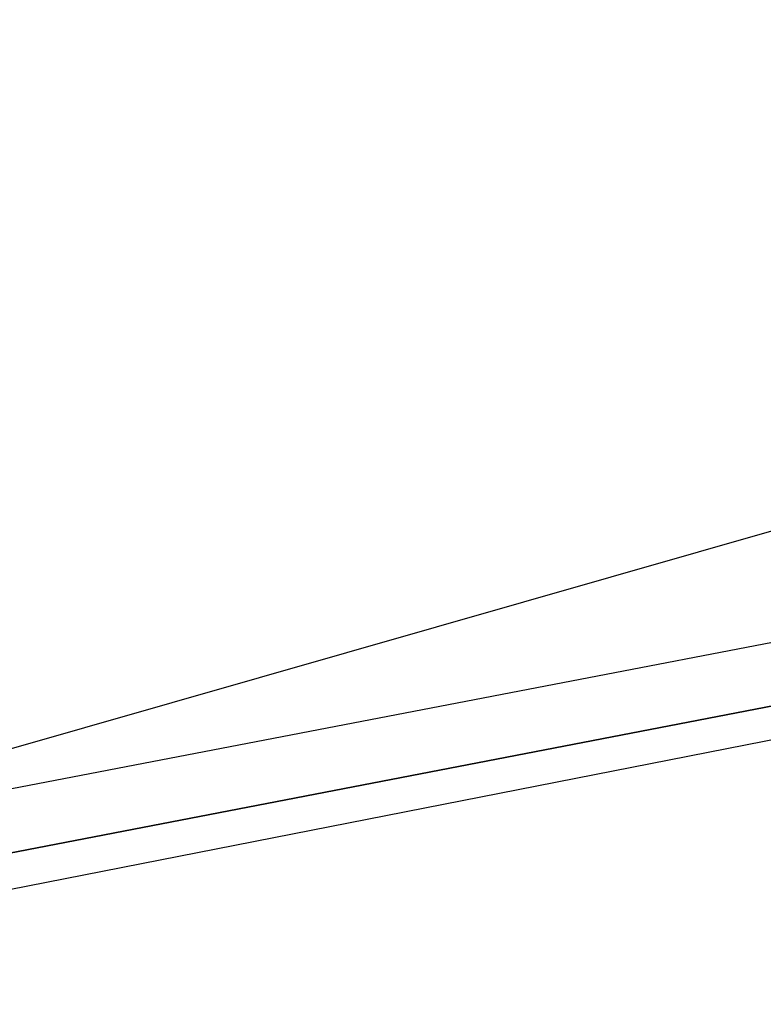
# Model space of a CAD drawing. Header units: feet. Extents: x -79 to 198, y -22 to 181.
# Tile 190 of 256: x 83.451 to 83.765, y 17.924 to 18.341. Entities that reach past the tile are written whole.
import ezdxf

# ---------------------------------------------------------------- set-up
doc = ezdxf.new("R2010")
doc.units = ezdxf.units.FT
doc.layers.add('A-LINEA', color=7, linetype='CONTINUOUS')

msp = doc.modelspace()

# ---------------------------------------------------------------- linework, layer by layer
at = {"layer": 'A-LINEA'}
msp.add_line((83.1192, 17.9387), (93.6963, 20.9676), dxfattribs=at)
msp.add_line((83.1192, 17.9387), (93.6963, 20.9676), dxfattribs=at)
for points in [[(80.1333, 17.3511), (80.1467, 17.3511), (84.0133, 18.0978), (84.0133, 18.1111), (84.0133, 18.1244), (80.1333, 17.3778), (80.1333, 17.3644), (80.1333, 17.3511)], [(80.1333, 17.3511), (80.1467, 17.3511), (84.0133, 18.0978), (84.0133, 18.1111), (84.0133, 18.1244), (80.1333, 17.3778), (80.1333, 17.3644), (80.1333, 17.3511)], [(80.1467, 17.3244), (84.0133, 18.0844), (84.0133, 18.0978), (80.1467, 17.3511), (80.1467, 17.3378), (80.1467, 17.3244)], [(80.1467, 17.3244), (84.0133, 18.0844), (84.0133, 18.0978), (80.1467, 17.3511), (80.1467, 17.3378), (80.1467, 17.3244)]]:
    msp.add_lwpolyline(points, dxfattribs=at)

doc.saveas('drawing.dxf')
